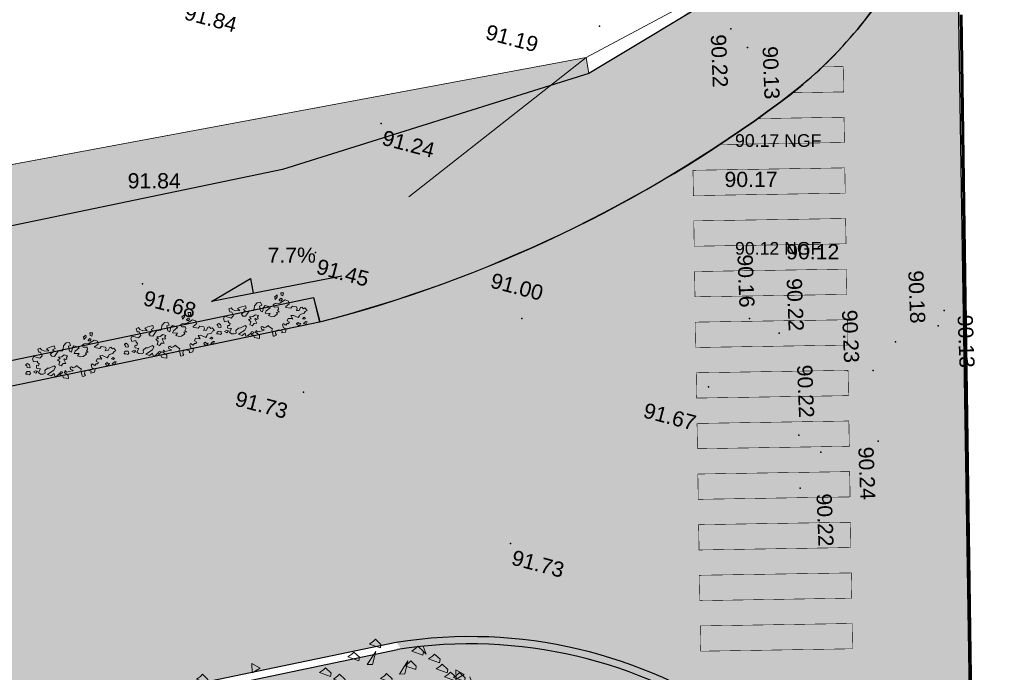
# Model space of a CAD drawing. Header units: centimetres. Extents: x 100159 to 224542, y -77011 to -2159.
# Tile 145 of 149: x 206890 to 208835, y -9885 to -8595. Entities that reach past the tile are written whole.
import ezdxf
from ezdxf.enums import TextEntityAlignment as Align
from ezdxf.xclip import XClip

# ---------------------------------------------------------------- set-up
doc = ezdxf.new("R2010")
doc.units = ezdxf.units.CM
doc.header["$XCLIPFRAME"] = 2
doc.layers.get('0').update_dxf_attribs({"lineweight": 5})
for name, color, linetype in [('04-Pts-T', 7, 'Continuous'), ('04-Pts-T-Alt', 190, 'Continuous'), ('09', 161, 'Continuous'), ('A-Mar-P-Altimétrie', 2, 'Continuous'), ('A-Mar-P-HA-hachures', 7, 'Continuous'), ('A-Mar-P-TR-Revêtement enrobé', 7, 'Continuous'), ('A-Mar-P-TX-légende', 7, 'Continuous'), ('DDL-PLAN MASSE PAYSAGE', 7, 'Continuous')]:
    doc.layers.add(name, color=color, linetype=linetype)
doc.layers.add('18', color=8, linetype='Continuous', lineweight=13)
doc.layers.add('22', color=250, linetype='Continuous', lineweight=60)
for name, color, linetype, lineweight, true_color in [('24', 7, 'Continuous', 15, 0x99ad58), ('A-Mar-P-TR-esv-massifs', 7, 'Continuous', 5, 0x99ad58), ('DDL- PAYSAGE HACHURES', 7, 'Continuous', 15, 0x99ad58)]:
    doc.layers.add(name, color=color, linetype=linetype, lineweight=lineweight, true_color=true_color)
doc.styles.get("Standard").update_dxf_attribs({"font": 'arial.ttf'})
pattern_1 = [(50, (200765.85, -13178.64), (136.6385, -11.9543), [14.2875, -157.1625]), (355, (200765.85, -13178.64), (-26.4326, 143.2926), [11.43, -125.7304]), (100.4514, (200777.23, -13179.64), (110.206, 131.3383), [12.1425, -133.5677]), (46.1842, (200765.85, -13140.54), (203.3093, -31.5317), [21.4312, -235.7437]), (96.6356, (200782.79, -13143.17), (178.053, 185.5696), [18.214, -200.3517]), (351.1842, (200765.85, -13140.54), (178.053, 185.5696), [17.145, -188.595]), (21, (200784.9, -13150.07), (113.7108, -76.6989), [14.2875, -157.1625]), (326, (200784.9, -13150.07), (46.3515, 138.141), [11.43, -125.73]), (71.4514, (200794.37, -13156.46), (160.0623, 61.442), [12.1425, -133.5675]), (37.5, (200765.847, -13178.64), (2.31645, 63.41628), [0, -124.206, 0, -127.635, 0, -126.20625]), (7.5, (200765.85, -13178.64), (50.11475, 75.13543), [0, -72.771, 0, -121.3485, 0, -48.10125]), (327.5, (200723.366, -13178.64), (101.69295, -4.29656), [0, -47.625, 0, -148.59, 0, -197.1675]), (317.5, (200704.316, -13178.64), (111.0969, 19.0699), [0, -61.9125, 0, -98.679, 0, -140.0175])]

# ---------------------------------------------------------------- blocks, each defined once
blk = doc.blocks.new('17.07 CADASTRE')
at = {"layer": '22', "color": 0, "linetype": 'Continuous'}
blk.add_lwpolyline([(115.889, 127.889), (123.644, 128.583), (129.895, 126.5), (134.294, 125.69), (147.721, 126.5), (159.297, 128.468), (162.538, 128.583), (210.691, 143.053), (219.72, 146.757), (228.401, 151.387), (238.935, 158.795), (246.806, 164.699), (257.34, 172.917), (257.803, 173.149), (261.623, 178.589), (262.665, 181.599), (263.243, 185.418), (263.128, 187.039), (261.391, 198.036), (253.057, 242.254), (244.26, 270.845), (234.884, 302.908)], dxfattribs=at)
blk = doc.blocks.new('04-Pts-T')
at = {"color": 0}
blk.add_point((0, 0), dxfattribs=at)
at = {"layer": '04-Pts-T-Alt'}
blk.add_attdef('ALT', text='', height=0.15, dxfattribs=at).set_placement((0.1, -0.1), align=Align.TOP_LEFT)
blk = doc.blocks.new('Z$W@#1095')
for points in [[(3.307, 7.712), (3.214, 7.616), (3.245, 7.715)], [(3.633, 7.407), (3.541, 7.311), (3.572, 7.411)], [(4.396, 7.201), (4.303, 7.105), (4.334, 7.204)], [(2.137, 7.062), (2.045, 6.966), (2.076, 7.066)], [(5.341, 7.058), (5.267, 7.019), (5.448, 7.004)], [(3.864, 6.755), (3.79, 6.716), (3.971, 6.701)], [(2.268, 6.632), (2.176, 6.536), (2.207, 6.635)], [(2.863, 6.646), (2.771, 6.55), (2.802, 6.649)], [(5.365, 6.473), (5.291, 6.434), (5.472, 6.419)], [(2.561, 6.369), (2.468, 6.273), (2.499, 6.372)], [(4.059, 6.385), (3.985, 6.346), (4.165, 6.331)], [(5.754, 6.331), (5.68, 6.292), (5.861, 6.277)], [(2.874, 6.022), (2.781, 5.926), (2.812, 6.025)], [(2.874, 5.772), (2.782, 5.676), (2.813, 5.776)], [(1.119, 4.947), (1.026, 4.851), (1.058, 4.95)], [(2.857, 4.896), (2.846, 4.813), (2.963, 4.952)], [(1.485, 4.77), (1.393, 4.674), (1.424, 4.774)], [(1.764, 4.714), (1.672, 4.618), (1.703, 4.718)], [(3.541, 4.856), (3.467, 4.817), (3.648, 4.802)], [(2.709, 4.702), (2.635, 4.664), (2.816, 4.648)], [(4.648, 4.634), (4.574, 4.596), (4.755, 4.581)], [(5.037, 4.323), (5.043, 4.24), (5.13, 4.399)], [(7.995, 4.13), (7.902, 4.034), (7.933, 4.133)], [(0.32, 3.885), (0.228, 3.789), (0.259, 3.889)], [(5.904, 3.769), (5.83, 3.73), (6.011, 3.715)], [(3.952, 3.593), (3.878, 3.555), (4.059, 3.539)], [(5.714, 3.622), (5.64, 3.583), (5.821, 3.568)], [(6.325, 3.596), (6.251, 3.557), (6.432, 3.542)], [(7.273, 3.528), (7.199, 3.489), (7.38, 3.474)], [(7.535, 3.508), (7.461, 3.469), (7.642, 3.454)], [(0.636, 3.397), (0.544, 3.301), (0.575, 3.401)], [(3.49, 3.445), (3.416, 3.483), (3.507, 3.327)], [(6.915, 3.371), (6.841, 3.332), (7.022, 3.317)], [(0.092, 3.255), (0, 3.159), (0.031, 3.258)], [(6.308, 3.21), (6.234, 3.171), (6.415, 3.156)], [(7.884, 3.275), (7.792, 3.179), (7.823, 3.279)], [(2.621, 3.163), (2.547, 3.124), (2.728, 3.109)], [(7.751, 3.098), (7.659, 3.002), (7.69, 3.102)], [(7.922, 3.045), (7.829, 2.949), (7.86, 3.049)], [(0.726, 2.886), (0.634, 2.79), (0.665, 2.889)], [(2.06, 2.884), (1.986, 2.845), (2.167, 2.83)], [(5.369, 2.781), (5.296, 2.742), (5.476, 2.727)], [(6.865, 2.748), (6.791, 2.709), (6.972, 2.694)], [(7.666, 2.875), (7.574, 2.779), (7.605, 2.879)], [(3.087, 2.703), (2.995, 2.607), (3.026, 2.706)], [(3.915, 2.615), (3.841, 2.576), (4.022, 2.561)], [(4.719, 2.612), (4.645, 2.573), (4.826, 2.558)], [(5.95, 2.723), (5.876, 2.685), (6.057, 2.669)], [(5.038, 2.513), (4.964, 2.474), (5.145, 2.459)], [(0.774, 2.338), (0.681, 2.242), (0.712, 2.342)], [(0.91, 2.401), (0.836, 2.362), (1.017, 2.347)], [(2.785, 2.426), (2.692, 2.33), (2.723, 2.429)], [(0.549, 2.268), (0.457, 2.172), (0.488, 2.272)], [(3.413, 2.194), (3.339, 2.156), (3.52, 2.14)], [(1.484, 2.094), (1.41, 2.055), (1.591, 2.04)], [(5.471, 2.048), (5.397, 2.009), (5.578, 1.994)], [(7.433, 2.028), (7.341, 1.932), (7.372, 2.031)], [(2.547, 1.866), (2.473, 1.827), (2.654, 1.812)], [(7.439, 1.948), (7.347, 1.852), (7.378, 1.951)], [(7.638, 1.933), (7.545, 1.837), (7.576, 1.936)], [(7.722, 1.953), (7.63, 1.857), (7.661, 1.957)], [(5.577, 1.726), (5.503, 1.687), (5.684, 1.672)], [(5.92, 1.702), (5.846, 1.663), (6.027, 1.648)], [(7.117, 1.814), (7.025, 1.718), (7.056, 1.818)], [(0.964, 1.617), (0.89, 1.578), (1.071, 1.563)], [(5.921, 1.532), (5.829, 1.436), (5.86, 1.535)], [(6.095, 1.54), (6.003, 1.444), (6.034, 1.544)], [(6.603, 1.616), (6.51, 1.52), (6.541, 1.619)], [(1.46, 1.421), (1.386, 1.383), (1.567, 1.367)], [(5.81, 1.426), (5.718, 1.33), (5.749, 1.43)], [(2.981, 1.339), (2.907, 1.3), (3.088, 1.285)], [(4.711, 1.254), (4.619, 1.158), (4.65, 1.257)], [(5.859, 1.333), (5.767, 1.237), (5.798, 1.336)], [(5.751, 1.086), (5.659, 0.99), (5.69, 1.089)], [(4.279, 0.935), (4.205, 0.896), (4.386, 0.881)], [(5.916, 0.961), (5.842, 0.922), (6.023, 0.907)], [(5.951, 0.977), (5.859, 0.881), (5.89, 0.98)], [(3.507, 0.907), (3.433, 0.868), (3.614, 0.853)], [(4.262, 0.816), (4.188, 0.777), (4.369, 0.762)], [(6.225, 0.761), (6.152, 0.722), (6.332, 0.707)], [(5.013, 0.644), (4.939, 0.605), (5.12, 0.59)], [(5.778, 0.715), (5.704, 0.676), (5.885, 0.661)], [(6.778, 0.626), (6.685, 0.53), (6.717, 0.629)], [(6.402, 0.571), (6.31, 0.475), (6.341, 0.575)], [(3.392, 0.318), (3.3, 0.222), (3.331, 0.322)], [(3.655, 0.361), (3.563, 0.265), (3.594, 0.364)], [(5.929, 0.406), (5.837, 0.31), (5.868, 0.41)], [(6.108, 0.429), (6.016, 0.333), (6.047, 0.432)], [(5.726, 0.216), (5.652, 0.177), (5.832, 0.162)]]:
    blk.add_lwpolyline(points)
for points in [[(3.819, 7.505), (3.825, 7.651), (3.696, 7.583)], [(4.541, 7.579), (4.483, 7.518), (4.593, 7.342)], [(4.887, 7.578), (4.927, 7.503), (5.128, 7.549)], [(2.566, 7.287), (2.572, 7.433), (2.443, 7.365)], [(4.427, 7.3), (4.432, 7.446), (4.303, 7.378)], [(3.254, 7.042), (3.293, 6.967), (3.495, 7.014)], [(4.56, 6.978), (4.566, 7.124), (4.437, 7.056)], [(4.548, 7.138), (4.587, 7.063), (4.788, 7.11)], [(5.986, 7.048), (6.009, 6.87), (6.06, 6.885), (6.096, 6.999), (6.053, 7.012)], [(5.639, 6.985), (5.661, 6.806), (5.713, 6.821), (5.748, 6.935), (5.706, 6.948)], [(5.745, 6.874), (5.767, 6.695), (5.819, 6.711), (5.854, 6.824), (5.811, 6.838)], [(3.887, 6.72), (3.909, 6.541), (3.961, 6.556), (3.996, 6.67), (3.954, 6.683)], [(4.384, 6.814), (4.407, 6.636), (4.458, 6.651), (4.494, 6.765), (4.451, 6.778)], [(5.666, 6.821), (5.705, 6.746), (5.907, 6.792)], [(2.641, 6.434), (2.647, 6.58), (2.518, 6.512)], [(5.643, 6.547), (5.682, 6.472), (5.884, 6.519)], [(1.556, 6.272), (1.578, 6.094), (1.63, 6.109), (1.665, 6.223), (1.622, 6.236)], [(3.564, 6.117), (3.67, 6.241), (3.738, 6.183), (3.632, 6.059)], [(4.702, 6.214), (4.809, 6.339), (4.877, 6.281), (4.77, 6.156)], [(6.037, 6.271), (5.979, 6.209), (6.089, 6.034)], [(6.577, 6.24), (6.583, 6.386), (6.454, 6.318)], [(1.894, 6.058), (1.9, 6.203), (1.771, 6.135)], [(6.207, 6.153), (6.229, 5.974), (6.28, 5.99), (6.316, 6.103), (6.273, 6.117)], [(2.802, 5.953), (2.744, 5.892), (2.854, 5.716)], [(3.026, 5.941), (3.132, 6.066), (3.2, 6.008), (3.094, 5.883)], [(4.027, 6.058), (3.989, 5.95), (4.121, 5.796)], [(5.797, 6.002), (5.74, 5.941), (5.849, 5.765)], [(6.059, 5.981), (6.082, 5.802), (6.133, 5.817), (6.169, 5.931), (6.126, 5.944)], [(6.289, 6.018), (6.312, 5.839), (6.363, 5.855), (6.399, 5.968), (6.356, 5.982)], [(5.268, 5.761), (5.274, 5.907), (5.144, 5.839)], [(2.361, 5.553), (2.367, 5.699), (2.238, 5.631)], [(5.908, 5.544), (5.914, 5.69), (5.784, 5.622)], [(6.079, 5.694), (6.118, 5.619), (6.32, 5.665)], [(6.322, 5.774), (6.362, 5.699), (6.563, 5.745)], [(1.476, 5.517), (1.516, 5.443), (1.717, 5.489)], [(2.04, 5.622), (2.062, 5.444), (2.114, 5.459), (2.149, 5.573), (2.106, 5.586)], [(4.661, 5.369), (4.667, 5.515), (4.538, 5.447)], [(5.777, 5.476), (5.816, 5.401), (6.018, 5.448)], [(6.362, 5.45), (6.368, 5.595), (6.239, 5.527)], [(1.604, 5.404), (1.627, 5.225), (1.678, 5.24), (1.714, 5.354), (1.671, 5.367)], [(5.674, 5.445), (5.696, 5.267), (5.748, 5.282), (5.783, 5.396), (5.741, 5.409)], [(6.919, 5.385), (6.941, 5.207), (6.993, 5.222), (7.028, 5.335), (6.986, 5.349)], [(1.149, 5.093), (1.155, 5.239), (1.026, 5.171)], [(1.82, 5.227), (1.897, 5.141), (2.095, 5.182)], [(5.133, 5.174), (5.139, 5.32), (5.01, 5.252)], [(5.531, 5.287), (5.554, 5.109), (5.605, 5.124), (5.641, 5.238), (5.598, 5.251)], [(5.696, 5.047), (5.802, 5.171), (5.87, 5.113), (5.764, 4.989)], [(6.029, 5.244), (5.971, 5.183), (6.081, 5.007)], [(6.706, 5.202), (6.728, 5.023), (6.78, 5.039), (6.815, 5.152), (6.773, 5.166)], [(5.249, 5.015), (5.355, 5.139), (5.423, 5.081), (5.317, 4.957)], [(6.587, 5.132), (6.53, 5.071), (6.639, 4.895)], [(6.924, 5.15), (6.946, 4.971), (6.998, 4.986), (7.033, 5.1), (6.99, 5.113)], [(7.33, 5.101), (7.352, 4.923), (7.404, 4.938), (7.439, 5.051), (7.397, 5.065)], [(1.304, 5.001), (1.246, 4.939), (1.356, 4.764)], [(6.306, 4.921), (6.346, 4.846), (6.547, 4.893)], [(6.716, 4.934), (6.755, 4.859), (6.957, 4.905)], [(6.935, 4.946), (6.877, 4.885), (6.987, 4.709)], [(7.654, 4.891), (7.677, 4.712), (7.728, 4.727), (7.764, 4.841), (7.721, 4.854)], [(1.676, 4.744), (1.619, 4.683), (1.728, 4.507)], [(1.978, 4.806), (2.055, 4.721), (2.253, 4.762)], [(4.048, 4.617), (4.16, 4.642), (4.22, 4.836)], [(5.874, 4.617), (5.98, 4.742), (6.048, 4.684), (5.942, 4.559)], [(6.44, 4.848), (6.462, 4.67), (6.514, 4.685), (6.549, 4.799), (6.506, 4.812)], [(7.355, 4.781), (7.394, 4.707), (7.596, 4.753)], [(5.666, 4.475), (5.672, 4.621), (5.543, 4.553)], [(6.256, 4.609), (6.278, 4.431), (6.33, 4.446), (6.365, 4.559), (6.323, 4.573)], [(6.276, 4.572), (6.315, 4.497), (6.516, 4.544)], [(6.575, 4.681), (6.614, 4.607), (6.816, 4.653)], [(7.091, 4.695), (7.033, 4.633), (7.142, 4.458)], [(0.928, 4.345), (0.934, 4.491), (0.805, 4.423)], [(6.89, 4.49), (6.912, 4.311), (6.964, 4.326), (6.999, 4.44), (6.956, 4.453)], [(7.252, 4.501), (7.275, 4.323), (7.326, 4.338), (7.362, 4.452), (7.319, 4.465)], [(1.052, 4.244), (1.058, 4.39), (0.929, 4.322)], [(4.436, 4.181), (4.442, 4.326), (4.313, 4.259)], [(5.476, 4.303), (5.419, 4.241), (5.528, 4.066)], [(6.833, 4.24), (6.94, 4.365), (7.007, 4.307), (6.901, 4.182)], [(7.445, 4.27), (7.484, 4.195), (7.686, 4.242)], [(1.618, 4.114), (1.695, 4.029), (1.893, 4.07)], [(3.752, 4.006), (3.758, 4.152), (3.629, 4.084)], [(6.219, 4.073), (6.326, 4.197), (6.394, 4.139), (6.287, 4.015)], [(6.307, 4.172), (6.346, 4.098), (6.548, 4.144)], [(6.76, 4.236), (6.703, 4.175), (6.812, 3.999)], [(7.596, 4.254), (7.619, 4.075), (7.67, 4.09), (7.706, 4.204), (7.663, 4.218)], [(7.846, 4.254), (7.868, 4.076), (7.92, 4.091), (7.955, 4.204), (7.913, 4.218)], [(6.283, 4.057), (6.226, 3.996), (6.335, 3.82)], [(6.864, 3.888), (6.97, 4.012), (7.038, 3.954), (6.932, 3.83)], [(7.084, 4.073), (7.026, 4.012), (7.136, 3.836)], [(7.06, 3.967), (7.166, 4.091), (7.234, 4.033), (7.128, 3.909)], [(7.852, 3.972), (7.874, 3.793), (7.926, 3.808), (7.961, 3.922), (7.918, 3.935)], [(3.084, 3.803), (3.089, 3.949), (2.96, 3.881)], [(6.745, 3.836), (6.687, 3.774), (6.797, 3.599)], [(7.228, 3.823), (7.267, 3.748), (7.469, 3.795)], [(0.223, 3.775), (0.263, 3.701), (0.464, 3.747)], [(1.85, 3.733), (1.926, 3.647), (2.125, 3.688)], [(4.531, 3.663), (4.638, 3.788), (4.706, 3.729), (4.599, 3.605)], [(5.192, 3.758), (5.134, 3.697), (5.244, 3.521)], [(5.216, 3.606), (5.322, 3.73), (5.39, 3.672), (5.284, 3.548)], [(7.766, 3.796), (7.788, 3.617), (7.84, 3.632), (7.875, 3.746), (7.832, 3.759)], [(1.279, 3.622), (1.356, 3.536), (1.554, 3.578)], [(1.842, 3.509), (1.918, 3.423), (2.117, 3.464)], [(2.009, 3.58), (2.085, 3.495), (2.284, 3.536)], [(2.783, 3.461), (2.789, 3.607), (2.66, 3.539)], [(6.991, 3.525), (6.934, 3.463), (7.043, 3.288)], [(7.338, 3.635), (7.28, 3.574), (7.39, 3.398)], [(7.712, 3.625), (7.735, 3.447), (7.786, 3.462), (7.822, 3.575), (7.779, 3.589)], [(7.882, 3.369), (7.888, 3.515), (7.759, 3.447)], [(7.767, 3.499), (7.789, 3.32), (7.841, 3.336), (7.876, 3.449), (7.833, 3.463)], [(1.177, 3.427), (1.254, 3.341), (1.452, 3.383)], [(5.581, 3.356), (5.524, 3.295), (5.633, 3.119)], [(6.515, 3.315), (6.521, 3.461), (6.392, 3.393)], [(4.464, 3.337), (4.404, 3.239), (4.499, 3.061)], [(5.174, 3.128), (5.179, 3.274), (5.05, 3.206)], [(7.301, 3.207), (7.324, 3.029), (7.375, 3.044), (7.411, 3.158), (7.368, 3.171)], [(1.746, 3.009), (1.752, 3.155), (1.623, 3.087)], [(3.478, 3.098), (3.517, 3.024), (3.719, 3.07)], [(4.058, 2.967), (4.064, 3.113), (3.935, 3.045)], [(4.774, 3.01), (4.78, 3.156), (4.65, 3.088)], [(5.554, 3.068), (5.496, 3.007), (5.606, 2.831)], [(5.946, 2.941), (5.956, 3.055), (5.791, 3.172)], [(6.558, 3.174), (6.58, 2.995), (6.632, 3.011), (6.667, 3.124), (6.624, 3.138)], [(6.83, 2.978), (6.936, 3.103), (7.004, 3.044), (6.898, 2.92)], [(7.118, 3.171), (7.141, 2.992), (7.192, 3.007), (7.228, 3.121), (7.185, 3.134)], [(7.598, 3.006), (7.603, 3.152), (7.474, 3.084)], [(7.548, 3.146), (7.57, 2.968), (7.622, 2.983), (7.657, 3.097), (7.614, 3.11)], [(0.361, 3.015), (0.4, 2.94), (0.602, 2.987)], [(5.078, 2.737), (5.088, 2.851), (4.923, 2.968)], [(6.298, 2.85), (6.304, 2.996), (6.175, 2.928)], [(6.597, 2.961), (6.54, 2.9), (6.649, 2.724)], [(6.884, 2.869), (6.89, 3.015), (6.761, 2.947)], [(3.561, 2.57), (3.572, 2.685), (3.406, 2.802)], [(6.409, 2.846), (6.431, 2.667), (6.483, 2.683), (6.518, 2.796), (6.475, 2.81)], [(0.531, 2.461), (0.537, 2.607), (0.408, 2.539)], [(1.552, 2.465), (1.558, 2.61), (1.429, 2.543)], [(5.644, 2.437), (5.655, 2.551), (5.489, 2.668)], [(0.566, 2.533), (0.508, 2.471), (0.618, 2.296)], [(4.248, 2.491), (4.324, 2.405), (4.523, 2.446)], [(4.427, 2.239), (4.438, 2.353), (4.272, 2.47)], [(4.882, 2.241), (4.893, 2.356), (4.727, 2.472)], [(5.489, 2.352), (5.495, 2.498), (5.365, 2.43)], [(6.067, 2.341), (6.072, 2.487), (5.943, 2.419)], [(6.266, 2.438), (6.288, 2.26), (6.34, 2.275), (6.375, 2.389), (6.333, 2.402)], [(2.038, 2.416), (2.114, 2.331), (2.313, 2.372)], [(6.43, 2.11), (6.44, 2.224), (6.274, 2.341)], [(6.635, 2.37), (6.657, 2.192), (6.709, 2.207), (6.744, 2.32), (6.702, 2.334)], [(7.205, 2.348), (7.228, 2.17), (7.279, 2.185), (7.315, 2.299), (7.272, 2.312)], [(7.445, 2.367), (7.468, 2.189), (7.519, 2.204), (7.555, 2.317), (7.512, 2.331)], [(0.775, 2.153), (0.717, 2.092), (0.827, 1.916)], [(3.871, 2.041), (3.881, 2.155), (3.716, 2.272)], [(5.96, 1.926), (5.97, 2.04), (5.805, 2.157)], [(6.526, 2.17), (6.565, 2.096), (6.767, 2.142)], [(6.789, 2.213), (6.811, 2.034), (6.863, 2.05), (6.898, 2.163), (6.855, 2.177)], [(6.859, 2.238), (6.898, 2.163), (7.1, 2.21)], [(7.313, 2.143), (7.335, 1.965), (7.387, 1.98), (7.422, 2.093), (7.38, 2.107)], [(7.643, 2.15), (7.665, 1.971), (7.717, 1.986), (7.752, 2.1), (7.709, 2.113)], [(7.874, 2.14), (7.896, 1.961), (7.948, 1.977), (7.983, 2.09), (7.94, 2.104)], [(0.663, 1.983), (0.669, 2.129), (0.54, 2.061)], [(1.047, 1.849), (1.057, 1.963), (0.892, 2.08)], [(4.814, 1.891), (4.825, 2.006), (4.659, 2.122)], [(5.188, 2.044), (5.13, 1.982), (5.24, 1.807)], [(5.776, 2.079), (5.718, 2.017), (5.828, 1.842)], [(6.058, 2.002), (6.164, 2.127), (6.232, 2.069), (6.126, 1.944)], [(6.504, 1.818), (6.514, 1.933), (6.349, 2.05)], [(7.154, 2.084), (7.176, 1.905), (7.228, 1.92), (7.263, 2.034), (7.221, 2.047)], [(1.626, 1.691), (1.632, 1.837), (1.503, 1.769)], [(2.128, 1.825), (2.134, 1.971), (2.005, 1.903)], [(2.945, 1.886), (3.022, 1.801), (3.22, 1.842)], [(4.111, 1.831), (4.15, 1.756), (4.352, 1.803)], [(4.451, 1.772), (4.457, 1.917), (4.328, 1.85)], [(6.245, 1.651), (6.256, 1.766), (6.09, 1.883)], [(6.787, 1.668), (6.798, 1.783), (6.632, 1.9)], [(6.922, 1.891), (6.945, 1.712), (6.996, 1.727), (7.032, 1.841), (6.989, 1.854)], [(7.28, 1.935), (7.302, 1.757), (7.353, 1.772), (7.389, 1.886), (7.346, 1.899)], [(7.482, 1.935), (7.505, 1.756), (7.556, 1.771), (7.591, 1.885), (7.549, 1.898)], [(3.932, 1.588), (4.038, 1.713), (4.106, 1.655), (4, 1.53)], [(4.348, 1.741), (4.387, 1.667), (4.589, 1.713)], [(4.644, 1.54), (4.65, 1.686), (4.521, 1.618)], [(4.774, 1.767), (4.716, 1.706), (4.826, 1.53)], [(4.891, 1.775), (4.968, 1.689), (5.166, 1.73)], [(6.418, 1.656), (6.524, 1.78), (6.592, 1.722), (6.486, 1.598)], [(6.864, 1.583), (6.874, 1.697), (6.708, 1.814)], [(7.819, 1.814), (7.841, 1.635), (7.893, 1.651), (7.928, 1.764), (7.886, 1.778)], [(1.786, 1.309), (1.797, 1.423), (1.631, 1.54)], [(2.27, 1.405), (2.281, 1.52), (2.115, 1.637)], [(3.104, 1.434), (3.115, 1.549), (2.949, 1.666)], [(3.548, 1.337), (3.559, 1.451), (3.393, 1.568)], [(5.042, 1.429), (5.052, 1.543), (4.886, 1.66)], [(5.241, 1.408), (5.252, 1.522), (5.086, 1.639)], [(6.211, 1.66), (6.25, 1.585), (6.452, 1.632)], [(6.687, 1.636), (6.71, 1.458), (6.761, 1.473), (6.796, 1.587), (6.754, 1.6)], [(4.508, 1.302), (4.514, 1.448), (4.384, 1.38)], [(6.059, 1.473), (6.098, 1.399), (6.3, 1.445)], [(3.825, 1.265), (3.865, 1.19), (4.066, 1.237)], [(5.525, 1.312), (5.548, 1.134), (5.599, 1.149), (5.635, 1.263), (5.592, 1.276)], [(2.928, 0.971), (2.933, 1.117), (2.804, 1.049)], [(4.181, 0.851), (4.191, 0.966), (4.026, 1.083)], [(4.875, 1.19), (4.817, 1.128), (4.927, 0.953)], [(5.249, 1.089), (5.192, 1.027), (5.301, 0.852)], [(5.326, 1.125), (5.349, 0.946), (5.4, 0.961), (5.436, 1.075), (5.393, 1.088)], [(5.638, 1.074), (5.661, 0.896), (5.712, 0.911), (5.748, 1.025), (5.705, 1.038)], [(6.111, 0.989), (6.117, 1.135), (5.988, 1.067)], [(4.612, 0.858), (4.617, 1.004), (4.488, 0.936)], [(5.977, 0.971), (5.919, 0.91), (6.029, 0.734)], [(6.403, 0.774), (6.409, 0.919), (6.279, 0.852)], [(2.628, 0.559), (2.638, 0.673), (2.473, 0.79)], [(4.846, 0.603), (4.857, 0.717), (4.691, 0.834)], [(5.228, 0.804), (5.304, 0.718), (5.503, 0.759)], [(5.905, 0.791), (5.848, 0.729), (5.957, 0.554)], [(3.198, 0.596), (3.204, 0.742), (3.075, 0.674)], [(4.024, 0.605), (4.03, 0.751), (3.901, 0.683)], [(4.297, 0.472), (4.303, 0.617), (4.174, 0.549)], [(5.638, 0.734), (5.58, 0.672), (5.69, 0.497)], [(5.973, 0.596), (5.979, 0.741), (5.849, 0.674)], [(6.566, 0.598), (6.572, 0.744), (6.443, 0.676)], [(3.892, 0.521), (3.915, 0.342), (3.966, 0.358), (4.002, 0.471), (3.959, 0.485)], [(4.474, 0.416), (4.48, 0.562), (4.351, 0.494)], [(4.656, 0.457), (4.662, 0.602), (4.533, 0.535)], [(5.385, 0.311), (5.391, 0.457), (5.261, 0.389)], [(6.178, 0.454), (6.184, 0.6), (6.055, 0.532)], [(3.672, 0.327), (3.615, 0.266), (3.724, 0.09)], [(4.442, 0.451), (4.384, 0.39), (4.494, 0.214)], [(4.973, 0.151), (4.984, 0.265), (4.818, 0.382)], [(5.596, 0.321), (5.703, 0.446), (5.771, 0.388), (5.664, 0.263)], [(6.188, 0.435), (6.21, 0.257), (6.262, 0.272), (6.297, 0.385), (6.255, 0.399)], [(2.791, 0.24), (2.83, 0.166), (3.032, 0.212)], [(5.132, 0.298), (5.209, 0.212), (5.407, 0.253)], [(5.39, 0.058), (5.496, 0.183), (5.564, 0.125), (5.457, 0)], [(5.845, 0.136), (5.884, 0.062), (6.086, 0.108)]]:
    blk.add_lwpolyline(points, close=True)
blk = doc.blocks.new('0NAR_Arbre051')
at = {"linetype": 'Continuous'}
for points in [[(0.29, 0.694), (0.369, 0.776), (0.369, 0.854), (0.268, 0.783), (0.29, 0.772), (0.29, 0.694)], [(0.501, 0.726), (0.557, 0.696), (0.513, 0.637), (0.446, 0.641), (0.442, 0.67), (0.501, 0.726)], [(0.612, 0.923), (0.577, 0.809), (0.522, 0.838), (0.512, 0.928), (0.612, 0.923)], [(0.089, 0.191), (-0.09, 0.209), (-0.053, 0.287), (0.096, 0.398), (0.036, 0.446), (-0.086, 0.483), (-0.146, 0.42), (-0.191, 0.256), (-0.262, 0.297), (-0.291, 0.479), (-0.206, 0.506), (-0.247, 0.617), (-0.369, 0.602), (-0.474, 0.498), (-0.489, 0.379), (-0.53, 0.327), (-0.675, 0.316), (-0.738, 0.23), (-0.82, 0.129), (-0.909, 0.141), (-0.964, 0.216), (-0.819, 0.326), (-0.873, 0.374), (-0.778, 0.419), (-0.803, 0.514), (-0.989, 0.471), (-1.094, 0.426), (-1.014, 0.346), (-1.169, 0.341), (-1.279, 0.396), (-1.324, 0.461), (-1.409, 0.426), (-1.379, 0.311), (-1.314, 0.306), (-1.259, 0.176), (-1.349, 0.086), (-1.574, 0.166), (-1.619, 0.081), (-1.589, -0.034), (-1.445, -0.008), (-1.442, -0.068), (-1.386, -0.112), (-1.416, -0.187), (-1.483, -0.176), (-1.494, -0.235), (-1.479, -0.276), (-1.352, -0.295), (-1.423, -0.429), (-1.36, -0.489), (-1.263, -0.496), (-1.185, -0.47), (-1.192, -0.369), (-1.088, -0.291), (-1.025, -0.291), (-0.844, -0.209), (-0.794, -0.264), (-0.859, -0.374), (-1.099, -0.519), (-0.969, -0.574), (-0.859, -0.494), (-0.834, -0.599), (-0.753, -0.581), (-0.634, -0.484), (-0.614, -0.434), (-0.533, -0.461), (-0.645, -0.553), (-0.555, -0.579), (-0.522, -0.668), (-0.338, -0.705), (-0.342, -0.589), (-0.475, -0.47), (-0.453, -0.407), (-0.408, -0.459), (-0.176, -0.422), (-0.161, -0.403), (-0.258, -0.369), (-0.262, -0.288), (-0.217, -0.273), (-0.157, -0.321), (-0.09, -0.299), (0.003, -0.243), (0.018, -0.284), (0.152, -0.377), (0.126, -0.425), (0.152, -0.559), (0.159, -0.641), (0.197, -0.652), (0.282, -0.619), (0.249, -0.552), (0.263, -0.459), (0.379, -0.425), (0.494, -0.474), (0.487, -0.544), (0.621, -0.515), (0.651, -0.396), (0.546, -0.358), (0.513, -0.247), (0.55, -0.202), (0.64, -0.265), (0.692, -0.206), (0.74, -0.209), (0.777, -0.165), (0.699, -0.112), (0.736, -0.023), (0.855, -0.031), (0.904, -0.053), (0.841, 0.077), (0.934, 0.081), (1.109, -0.008), (1.157, 0.051), (1.179, 0.107), (1.325, 0.141), (1.366, 0.208), (1.44, 0.234), (1.366, 0.334), (1.317, 0.305), (1.258, 0.368), (1.205, 0.357), (1.157, 0.252), (1.049, 0.249), (1.079, 0.33), (1.06, 0.386), (0.911, 0.414), (0.854, 0.343), (0.671, 0.386), (0.666, 0.416), (0.796, 0.506), (0.781, 0.611), (0.661, 0.661), (0.461, 0.546), (0.291, 0.541), (0.216, 0.501), (0.251, 0.416), (0.392, 0.413), (0.397, 0.333), (0.357, 0.273), (0.427, 0.228), (0.319, 0.215), (0.359, 0.16), (0.23, 0.077), (0.14, 0.067), (0.024, 0.115), (0.089, 0.191)], [(-0.455, 0.17), (-0.34, 0.133), (-0.377, 0.071), (-0.365, 0.009), (-0.415, -0.003), (-0.451, 0.029), (-0.477, 0.003), (-0.41, -0.146), (-0.511, -0.146), (-0.585, -0.228), (-0.675, -0.183), (-0.626, -0.079), (-0.708, 0.007), (-0.615, 0.029), (-0.667, 0.1), (-0.552, 0.107), (-0.455, 0.17)], [(-1.829, -0.222), (-1.842, -0.149), (-1.871, -0.152), (-1.869, -0.122), (-1.807, -0.087), (-1.743, -0.133), (-1.72, -0.228), (-1.759, -0.239), (-1.829, -0.222)], [(1.187, -0.217), (1.135, -0.295), (1.097, -0.302), (1.045, -0.25), (1.034, -0.22), (1.094, -0.183), (1.127, -0.228), (1.187, -0.217)], [(1.321, -0.008), (1.373, -0.049), (1.325, -0.079), (1.265, -0.057), (1.321, -0.008)], [(1.373, -0.165), (1.425, -0.176), (1.388, -0.247), (1.358, -0.261), (1.284, -0.239), (1.373, -0.165)], [(-1.763, -0.498), (-1.819, -0.473), (-1.896, -0.465), (-1.88, -0.403), (-1.835, -0.379), (-1.745, -0.378), (-1.718, -0.456), (-1.763, -0.498)], [(-1.465, -0.379), (-1.525, -0.444), (-1.612, -0.393), (-1.538, -0.363), (-1.465, -0.379)]]:
    blk.add_lwpolyline(points, dxfattribs=at)

msp = doc.modelspace()

# ---------------------------------------------------------------- hatches: boundary and pattern name
at = {"layer": '24', "true_color": 0xbeb7b0}
h = msp.add_hatch(dxfattribs=at)
h.set_pattern_fill('CROSS', color=9, scale=7, angle=269.6442)
h.set_pattern_definition([(269.64423, (189904.02, -24078.49), (44.17314, -44.72515), [22.225, -66.675]), (359.64423, (189892.84, -24089.534), (44.72515, 44.17314), [22.225, -66.675])])
edge = h.paths.add_edge_path()
edge.add_line((208626.2, -8496.9), (208491.2, -8312))
edge.add_line((208491.2, -8312), (208319.1, -8382.9))
edge.add_line((208319.1, -8382.9), (208292.9, -8533.7))
edge.add_line((208292.9, -8533.7), (208014.5, -8701.5))
edge.add_line((208014.5, -8701.5), (207409.1, -8891.4))
edge.add_line((207409.1, -8891.4), (202651.3, -9881.8))
edge.add_line((202651.3, -9881.8), (202024.8, -9785.7))
edge.add_line((202024.8, -9785.7), (201696.3, -9573.9))
edge.add_line((201696.3, -9573.9), (199004.8, -5764.5))
edge.add_line((199004.8, -5764.5), (197954, -4277.3))
edge.add_line((197954, -4277.3), (197195.5, -3178.4))
edge.add_line((197195.5, -3178.4), (197014.6, -3398.2))
edge.add_line((197014.6, -3398.2), (201398.8, -9603.5))
edge.add_arc((202740.4, -7970.6), 2113.3, 230.593, 280.7104)
edge.add_line((203133.1, -10047.1), (203142.9, -10096.3))
edge.add_line((203142.9, -10096.3), (204203.2, -9874))
edge.add_line((204203.2, -9874), (204202.9, -9824.4))
edge.add_line((204202.9, -9824.4), (207470.3, -9144.2))
edge.add_line((207470.3, -9144.2), (207483.3, -9192.5))
edge.add_arc((206827.4, -6651.6), 2624.2, 284.4734, 306.6382)
edge.add_arc((207886.8, -8070.2), 853.7, 306.4078, 330.0127)
h = msp.add_hatch(dxfattribs=at)
h.set_pattern_fill('CROSS', color=9, scale=7, angle=269.6442)
h.set_pattern_definition([(301, (197231.24, -3278.376), (60.99453, -15.20764), [22.225, -66.675]), (31, (197227.44, -3293.624), (15.20764, 60.99453), [22.225, -66.675])])
edge = h.paths.add_edge_path()
edge.add_arc((206827.3, -6651.3), 2624.5, 284.4478, 306.6375, ccw=False)
edge.add_line((207482.1, -9192.8), (204203, -9875.5))
edge.add_line((204203, -9875.5), (204203, -10540))
edge.add_line((204203, -10540), (207633.8, -9825.2))
edge.add_arc((207779.2, -10747.9), 934.1, 11.5889, 98.9572, ccw=False)
edge.add_arc((196996.8, -12319.6), 11829.1, 4.51272, 8.55347, ccw=False)
edge.add_line((208789.2, -11388.9), (208738.1, -8133.8))
edge.add_arc((207886.8, -8070.2), 853.7, 306.4078, 355.7275, ccw=False)
at = {"layer": 'A-Mar-P-HA-hachures', "linetype": 'Continuous'}
h = msp.add_hatch(dxfattribs=at)
h.set_pattern_fill('AR-CONC', color=63, scale=0.3, angle=-31.3558, style=0)
h.set_pattern_definition([(50, (200765.847, -13178.64), (54.6554, -4.78173), [5.715, -62.865]), (355, (200765.847, -13178.64), (-10.57303, 57.31705), [4.572, -50.29218]), (100.45144, (200770.4, -13179.04), (44.08237, 52.53533), [4.857, -53.42707]), (46.1842, (200765.85, -13163.4), (81.3237, -12.6127), [8.5725, -94.2975]), (96.6356, (200772.624, -13164.45), (71.2212, 74.2278), [7.2855, -80.1407]), (351.1842, (200765.85, -13163.4), (71.2212, 74.2278), [6.858, -75.4379]), (21, (200773.467, -13167.21), (45.48432, -30.67956), [5.715, -62.865]), (326, (200773.467, -13167.21), (18.5406, 55.2564), [4.572, -50.292]), (71.45144, (200777.26, -13169.77), (64.02493, 24.57683), [4.857, -53.427]), (37.5, (200765.847, -13178.642), (0.92658, 25.36651), [0, -49.6824, 0, -51.054, 0, -50.4825]), (7.5, (200765.847, -13178.642), (20.0459, 30.05417), [0, -29.1084, 0, -48.5394, 0, -19.2405]), (327.5, (200748.854, -13178.642), (40.67718, -1.718623), [0, -19.05, 0, -59.436, 0, -78.867]), (317.5, (200741.234, -13178.642), (44.43875, 7.62795), [0, -24.765, 0, -39.4716, 0, -56.007])])
h.paths.add_polyline_path([(204202.9, -9824.4), (204203.2, -9874), (207482.1, -9192.8), (207470.3, -9144.2)])
at = {"layer": 'A-Mar-P-TX-légende', "true_color": 0x515c2d}
h = msp.add_hatch(dxfattribs=at)
h.set_pattern_fill('AR-CONC', color=59, scale=0.75, angle=-31.3558)
h.set_pattern_definition(pattern_1)
h.paths.add_polyline_path([(208014.5, -8701.5), (207409.1, -8891.4), (202651.3, -9881.8), (202338, -9833.8), (202024.8, -9785.7), (208008.9, -8669.6)])
h = msp.add_hatch(dxfattribs=at)
h.set_pattern_fill('AR-CONC', color=59, scale=0.75, angle=-31.3558)
h.set_pattern_definition(pattern_1)
edge = h.paths.add_edge_path()
edge.add_line((205292.3, -10328.4), (205103.3, -10560.8))
edge.add_line((205103.3, -10560.8), (205103.4, -10992.3))
edge.add_line((205103.4, -10992.3), (205252.4, -11173.9))
edge.add_line((205252.4, -11173.9), (205252.4, -10697.6))
edge.add_line((205252.4, -10697.6), (207252.4, -10697.8))
edge.add_line((207252.4, -10697.8), (207252.4, -11197.6))
edge.add_line((207252.4, -11197.6), (207753.1, -11197.7))
edge.add_line((207753.1, -11197.7), (207752.8, -13549.2))
edge.add_line((207752.8, -13549.2), (207752.8, -14011.2))
edge.add_line((207752.8, -14011.2), (207838.8, -14011.2))
edge.add_line((207838.8, -14011.2), (207839.1, -17080.4))
edge.add_line((207839.1, -17080.4), (208228.6, -17080.3))
edge.add_line((208228.6, -17080.3), (208277.4, -16677.6))
edge.add_line((208277.4, -16677.6), (208300.3, -14543.8))
edge.add_line((208300.3, -14543.8), (208304.5, -12834))
edge.add_line((208304.5, -12834), (208200.2, -9930.9))
edge.add_arc((207779.1, -10748.1), 919.3, 62.7413, 98.906)
edge.add_line((207636.8, -9839.9), (205292.3, -10328.4))

# ---------------------------------------------------------------- linework, layer by layer
at = {"layer": '18', "color": 1}
msp.add_lwpolyline([(208740.7, -8278.4), (208009.1, -8669.9), (202020.3, -9786.5), (197195.5, -3178.3)], dxfattribs=at)
at = {"layer": '18'}
msp.add_lwpolyline([(208009.1, -8669.9), (207658.6, -8945.1)], dxfattribs=at)
at = {"layer": 'A-Mar-P-Altimétrie'}
msp.add_lwpolyline([(207526.2, -9102.1), (207269.2, -9151.8), (207345.9, -9106.3), (207351.6, -9135.8)], dxfattribs=at)
at = {"layer": 'A-Mar-P-TR-esv-massifs', "linetype": 'Continuous'}
for points in [[(208014.5, -8701.5), (207409.1, -8891.4), (202651.3, -9881.8), (202338, -9833.8), (202024.8, -9785.7), (208008.9, -8669.6)], [(204202.9, -9824.4), (204203.2, -9874), (207482.1, -9192.8), (207470.3, -9144.2)]]:
    msp.add_lwpolyline(points, close=True, dxfattribs=at)
at = {"layer": 'A-Mar-P-TR-Revêtement enrobé'}
msp.add_line((205292.3, -10328.4), (207636.5, -9840), dxfattribs=at)
at = {"layer": 'A-Mar-P-TR-Revêtement enrobé', "linetype": 'Continuous'}
msp.add_lwpolyline([(208626.2, -8496.9), (208626.2, -8496.9), (208491.2, -8312), (208319.1, -8382.9), (208292.9, -8533.7), (208014.5, -8701.5), (207409.1, -8891.4), (202651.3, -9881.8), (202651.3, -9881.8), (202024.8, -9785.7), (201696.3, -9573.9), (199004.8, -5764.5), (197954, -4277.3), (197195.5, -3178.4), (197014.6, -3398.2), (201398.8, -9603.5, 0.222232), (203133.1, -10047.1), (203142.9, -10096.3), (204203.2, -9874), (204202.9, -9824.4), (207470.3, -9144.2), (207483.3, -9192.5, 0.097015), (208393.5, -8757.3, 0.103362), (208626.2, -8496.9)], format="xyb", close=True, dxfattribs=at)
at = {"layer": 'A-Mar-P-TR-Revêtement enrobé'}
msp.add_lwpolyline([(208393.5, -8757.3, -0.097125), (207482.1, -9192.8), (204203, -9875.5), (204203, -10540), (207633.8, -9825.2, -0.400824), (208694.3, -10560.3, -0.017633), (208789.2, -11388.9), (208738.1, -8133.8, -0.218583), (208393.5, -8757.3)], format="xyb", dxfattribs=at)
at = {"layer": 'A-Mar-P-TR-Revêtement enrobé', "const_width": 1}
for points in [[(208475.5, -8688.4), (208516.7, -8687.8), (208517.5, -8737.8), (208416.9, -8739.4)], [(208347.7, -8790.6), (208518.3, -8787.8), (208519.1, -8837.8), (208272.9, -8841.8)]]:
    msp.add_lwpolyline(points, dxfattribs=at)
for points in [[(208220, -8892.7), (208519.9, -8887.9), (208520.7, -8937.9), (208220.8, -8942.7)], [(208221.6, -8992.7), (208521.5, -8988), (208522.3, -9038), (208222.4, -9042.8)], [(208223.2, -9092.8), (208523.1, -9088), (208523.9, -9138), (208224, -9142.8)], [(208224.8, -9192.8), (208524.7, -9188.1), (208525.5, -9238.1), (208225.6, -9242.9)], [(208226.4, -9292.9), (208526.3, -9288.1), (208527.1, -9338.1), (208227.2, -9342.9)], [(208228, -9393), (208527.9, -9388.2), (208528.7, -9438.2), (208228.8, -9443)], [(208229.6, -9493), (208529.5, -9488.2), (208530.3, -9538.2), (208230.4, -9543)], [(208231.2, -9593.1), (208531.1, -9588.3), (208531.9, -9638.3), (208232, -9643.1)], [(208232.7, -9693.1), (208532.7, -9688.4), (208533.5, -9738.3), (208233.6, -9743.2)], [(208234.4, -9793.2), (208534.3, -9788.4), (208535.1, -9838.4), (208235.2, -9843.2)]]:
    msp.add_lwpolyline(points, close=True, dxfattribs=at)
at = {"layer": 'A-Mar-P-TR-Revêtement enrobé'}
msp.add_arc((207779.2, -10747.9), 919.1, 11.6136, 98.9344, dxfattribs=at)

# ---------------------------------------------------------------- block references
at = {"layer": '04-Pts-T'}
ref = msp.add_blockref('04-Pts-T', (207213.5, -8552.6, 9184), dxfattribs=dict(at, xscale=99.99999999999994, yscale=99.99999999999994, zscale=99.99999999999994, rotation=345.2074804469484))
ref.add_attrib('ALT', '91.84', dxfattribs={"layer": '04-Pts-T-Alt', "height": 30, "rotation": 345.2075}).set_placement((207220.6, -8564.8, 9184), align=Align.TOP_LEFT)
ref = msp.add_blockref('04-Pts-T', (208035.3, -8607.6, 9119), dxfattribs=dict(at, xscale=99.99999999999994, yscale=99.99999999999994, zscale=99.99999999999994, rotation=345.2074804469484))
ref.add_attrib('ALT', '91.19', dxfattribs={"layer": '04-Pts-T-Alt', "height": 30, "rotation": 345.2075}).set_placement((207815.7, -8603.8, 9119), align=Align.TOP_LEFT)
ref = msp.add_blockref('04-Pts-T', (208294.7, -8613.1, 9022), dxfattribs=dict(at, xscale=99.99999999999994, yscale=99.99999999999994, zscale=99.99999999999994, rotation=272.3074804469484))
ref.add_attrib('ALT', '90.22', dxfattribs={"layer": '04-Pts-T-Alt', "height": 30, "rotation": 272.3075}).set_placement((208285.1, -8623.5, 9022), align=Align.TOP_LEFT)
at = {"layer": '04-Pts-T', "xscale": 99.99999999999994, "yscale": 99.99999999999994, "zscale": 99.99999999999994}
for p, rotation in [((208294.7, -8613.1, 9012), 272.3074804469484), ((208619.9, -9231.5), 345.2074804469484), ((208472.3, -9449.5), 345.2074804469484)]:
    msp.add_blockref('04-Pts-T', p, dxfattribs=dict(at, rotation=rotation))
at = {"layer": '04-Pts-T'}
ref = msp.add_blockref('04-Pts-T', (208327.7, -8649.9, 9013), dxfattribs=dict(at, xscale=99.99999999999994, yscale=99.99999999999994, zscale=99.99999999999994, rotation=272.3074804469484))
ref.add_attrib('ALT', '90.13', dxfattribs={"layer": '04-Pts-T-Alt', "height": 30, "rotation": 272.3075}).set_placement((208387.2, -8646.9, 9013), align=Align.TOP_LEFT)
ref = msp.add_blockref('04-Pts-T', (207604.1, -8800.5, 9124), dxfattribs=dict(at, xscale=99.99999999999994, yscale=99.99999999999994, zscale=99.99999999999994, rotation=345.2074804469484))
ref.add_attrib('ALT', '91.24', dxfattribs={"layer": '04-Pts-T-Alt', "height": 30, "rotation": 345.2075}).set_placement((207611.2, -8812.7, 9124), align=Align.TOP_LEFT)
ref = msp.add_blockref('04-Pts-T', (207474.5, -9055, 9145), dxfattribs=dict(at, xscale=99.99999999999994, yscale=99.99999999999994, zscale=99.99999999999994, rotation=345.2074804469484))
ref.add_attrib('ALT', '91.45', dxfattribs={"layer": '04-Pts-T-Alt', "height": 30, "rotation": 345.2075}).set_placement((207481.6, -9067.2, 9145), align=Align.TOP_LEFT)
ref = msp.add_blockref('04-Pts-T', (208331.6, -9185.4, 9016), dxfattribs=dict(at, xscale=99.99999999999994, yscale=99.99999999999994, zscale=99.99999999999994, rotation=272.3074804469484))
ref.add_attrib('ALT', '90.16', dxfattribs={"layer": '04-Pts-T-Alt', "height": 30, "rotation": 272.3075}).set_placement((208337.7, -9058.4, 9016), align=Align.TOP_LEFT)
ref = msp.add_blockref('04-Pts-T', (207882.2, -9185.5, 9100), dxfattribs=dict(at, xscale=99.99999999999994, yscale=99.99999999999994, zscale=99.99999999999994, rotation=345.2074804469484))
ref.add_attrib('ALT', '91.00', dxfattribs={"layer": '04-Pts-T-Alt', "height": 30, "rotation": 345.2075}).set_placement((207825.5, -9094.9, 9100), align=Align.TOP_LEFT)
ref = msp.add_blockref('04-Pts-T', (208704, -9200.2, 9018), dxfattribs=dict(at, xscale=99.99999999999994, yscale=99.99999999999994, zscale=99.99999999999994, rotation=272.3074804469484))
ref.add_attrib('ALT', '90.18', dxfattribs={"layer": '04-Pts-T-Alt', "height": 30, "rotation": 272.3075}).set_placement((208675, -9089.9, 9018), align=Align.TOP_LEFT)
ref = msp.add_blockref('04-Pts-T', (207132.6, -9117.3, 9168), dxfattribs=dict(at, xscale=99.99999999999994, yscale=99.99999999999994, zscale=99.99999999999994, rotation=345.2074804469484))
ref.add_attrib('ALT', '91.68', dxfattribs={"layer": '04-Pts-T-Alt', "height": 30, "rotation": 345.2075}).set_placement((207139.7, -9129.5, 9168), align=Align.TOP_LEFT)
ref = msp.add_blockref('04-Pts-T', (208390, -9214.3, 9022), dxfattribs=dict(at, xscale=99.99999999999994, yscale=99.99999999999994, zscale=99.99999999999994, rotation=272.3074804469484))
ref.add_attrib('ALT', '90.22', dxfattribs={"layer": '04-Pts-T-Alt', "height": 30, "rotation": 272.3075}).set_placement((208434.9, -9105.4, 9022), align=Align.TOP_LEFT)
ref = msp.add_blockref('04-Pts-T', (208576.1, -9288.1, 9023), dxfattribs=dict(at, xscale=99.99999999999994, yscale=99.99999999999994, zscale=99.99999999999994, rotation=272.3074804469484))
ref.add_attrib('ALT', '90.23', dxfattribs={"layer": '04-Pts-T-Alt', "height": 30, "rotation": 272.3075}).set_placement((208544.2, -9167.9, 9023), align=Align.TOP_LEFT)
ref = msp.add_blockref('04-Pts-T', (208716.3, -9169.7, 9013), dxfattribs=dict(at, xscale=99.99999999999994, yscale=99.99999999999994, zscale=99.99999999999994, rotation=272.3074804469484))
ref.add_attrib('ALT', '90.13', dxfattribs={"layer": '04-Pts-T-Alt', "height": 30, "rotation": 272.3075}).set_placement((208772.4, -9177.8, 9013), align=Align.TOP_LEFT)
ref = msp.add_blockref('04-Pts-T', (208428.9, -9416.4, 9022), dxfattribs=dict(at, xscale=99.99999999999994, yscale=99.99999999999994, zscale=99.99999999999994, rotation=272.3074804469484))
ref.add_attrib('ALT', '90.22', dxfattribs={"layer": '04-Pts-T-Alt', "height": 30, "rotation": 272.3075}).set_placement((208455.4, -9276.4, 9022), align=Align.TOP_LEFT)
ref = msp.add_blockref('04-Pts-T', (207450.7, -9330.9, 9173), dxfattribs=dict(at, xscale=99.99999999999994, yscale=99.99999999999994, zscale=99.99999999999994, rotation=345.2074804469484))
ref.add_attrib('ALT', '91.73', dxfattribs={"layer": '04-Pts-T-Alt', "height": 30, "rotation": 345.2075}).set_placement((207320.9, -9328.3, 9173), align=Align.TOP_LEFT)
ref = msp.add_blockref('04-Pts-T', (208250.5, -9320.5, 9167), dxfattribs=dict(at, xscale=99.99999999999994, yscale=99.99999999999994, zscale=99.99999999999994, rotation=345.2074804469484))
ref.add_attrib('ALT', '91.67', dxfattribs={"layer": '04-Pts-T-Alt', "height": 30, "rotation": 345.2075}).set_placement((208127.4, -9351.5, 9167), align=Align.TOP_LEFT)
ref = msp.add_blockref('04-Pts-T', (208586, -9428.1, 9024), dxfattribs=dict(at, xscale=99.99999999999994, yscale=99.99999999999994, zscale=99.99999999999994, rotation=272.3074804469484))
ref.add_attrib('ALT', '90.24', dxfattribs={"layer": '04-Pts-T-Alt', "height": 30, "rotation": 272.3075}).set_placement((208576.4, -9438.5, 9024), align=Align.TOP_LEFT)
ref = msp.add_blockref('04-Pts-T', (208431.5, -9521.2, 9022), dxfattribs=dict(at, xscale=99.99999999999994, yscale=99.99999999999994, zscale=99.99999999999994, rotation=272.3074804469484))
ref.add_attrib('ALT', '90.22', dxfattribs={"layer": '04-Pts-T-Alt', "height": 30, "rotation": 272.3075}).set_placement((208493.8, -9530.9, 9022), align=Align.TOP_LEFT)
ref = msp.add_blockref('04-Pts-T', (207859.9, -9630.3, 9173), dxfattribs=dict(at, xscale=99.99999999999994, yscale=99.99999999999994, zscale=99.99999999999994, rotation=345.2074804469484))
ref.add_attrib('ALT', '91.73', dxfattribs={"layer": '04-Pts-T-Alt', "height": 30, "rotation": 345.2075}).set_placement((207867, -9642.5, 9173), align=Align.TOP_LEFT)
at = {"layer": 'DDL- PAYSAGE HACHURES'}
for name, p, xscale, yscale, zscale, rotation in [('0NAR_Arbre051', (207380.6, -9186.1), 54.05089091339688, 54.05089091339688, 54.05089091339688, 2.648190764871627), ('0NAR_Arbre051', (207197.6, -9225.3), 54.05089091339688, 54.05089091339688, 54.05089091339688, 2.648190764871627), ('0NAR_Arbre051', (207003.2, -9265.6), 54.05089091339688, 54.05089091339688, 54.05089091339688, 2.648190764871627), ('Z$W@#1095', (207709, -10983.6), 127.8784951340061, 127.8784951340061, 127.8784967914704, 63.758286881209)]:
    msp.add_blockref(name, p, dxfattribs=dict(at, xscale=xscale, yscale=yscale, zscale=zscale, rotation=rotation))
at = {"layer": 'DDL-PLAN MASSE PAYSAGE', "linetype": 'ByBlock'}
ref = msp.add_blockref('17.07 CADASTRE', (176094.2, -32944.9), dxfattribs=dict(at, xscale=106.2859075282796, yscale=106.2859075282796, zscale=106.2859075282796, rotation=344.5125640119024))
XClip(ref).set_block_clipping_path([(36.599704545, 85.9239172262), (419.7690201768, 192.095693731), (361.9471425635, 400.7723308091), (-21.2221730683, 294.6005543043)])

# ---------------------------------------------------------------- texts
at = {"layer": '09', "char_height": 25, "attachment_point": 7}
for s, insert in [('90.17 NGF', (208303, -8846.7)), ('90.12 NGF', (208303, -9059.8))]:
    msp.add_mtext_dynamic_manual_height_columns(s, width=501.341, gutter_width=1, heights=[0], dxfattribs=dict(at, insert=insert))
at = {"layer": 'A-Mar-P-Altimétrie', "char_height": 30, "width": 308.371, "attachment_point": 1, "rotation": 359.9995}
for s, insert in [('91.84', (207103.4, -8898.4)), ('90.17', (208282.2, -8895.7)), ('90.12', (208404.1, -9038.7)), ('7.7%', (207379.7, -9045.4))]:
    msp.add_mtext(s, dxfattribs=dict(at, insert=insert))

doc.saveas('drawing.dxf')
